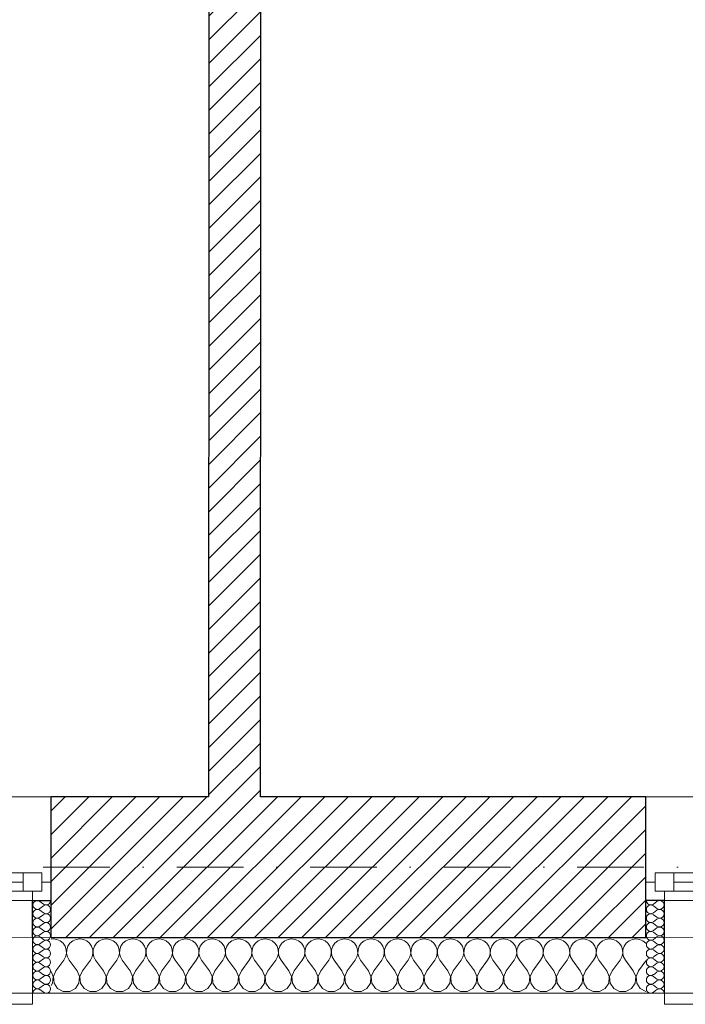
# Model space of a CAD drawing. Header units: millimetres. Extents: x 172139 to 266886, y 89525 to 138225.
# Tile 49 of 72: x 211695 to 213490, y 106825 to 109482. Entities that reach past the tile are written whole.
import ezdxf

# ---------------------------------------------------------------- set-up
doc = ezdxf.new("R2010")
doc.units = ezdxf.units.MM
doc.header["$MEASUREMENT"] = 0
doc.linetypes.add('Kropki i Kreski', pattern=[360, 180, -90, 0, -90])
doc.linetypes.add('Przerywana', pattern=[240, 120, -120])
for name, color, linetype in [('Konstrukcja - Siatki mod', 7, 'Continuous'), ('KR_INW', 7, 'Continuous'), ('NAPIS_SODON', 7, 'Continuous'), ('Okna ArchiCADa', 7, 'Continuous')]:
    doc.layers.add(name, color=color, linetype=linetype)
doc.layers.add('Konstrukcja - Siatki mod_Nr_pióra__48', color=7, linetype='Continuous', lineweight=15, true_color=0xa80f02)
doc.layers.add('KR_INW_Nr_pióra__102', color=7, linetype='Continuous', lineweight=5, true_color=0xcccccc)
for name, color, linetype, lineweight in [('KR_INW_Nr_pióra__101', 252, 'Continuous', 5), ('KR_INW_Nr_pióra__27', 7, 'Continuous', 25), ('KR_INW_Nr_pióra__47', 7, 'Continuous', 15), ('NAPIS_SODON_Nr_pióra__1', 7, 'Continuous', 13), ('Okna ArchiCADa_Nr_pióra__1', 7, 'Continuous', 13), ('Okna ArchiCADa_Nr_pióra__27', 7, 'Continuous', 25)]:
    doc.layers.add(name, color=color, linetype=linetype, lineweight=lineweight)
pattern_1 = [(45, (0, 0), (-31.819804, 31.819804), [])]

# ---------------------------------------------------------------- blocks, each defined once
blk = doc.blocks.new('Strop_1', base_point=(179225, 121523.3))
at = {"layer": 'NAPIS_SODON_Nr_pióra__1', "linetype": 'Continuous', "flags": 128}
blk.add_lwpolyline([(179225, 121523.3), (179225.9, 107003.8), (250898.3, 107008.3), (250897.4, 121527.8)], close=True, dxfattribs=at)
blk = doc.blocks.new('*X154')
at = {"layer": 'KR_INW_Nr_pióra__102', "linetype": 'Continuous'}
for p, q in [((211785.7, 107001.6), (211779.6, 107000.7)), ((211795.5, 107000.2), (211785.7, 107001.6)), ((211804.5, 106996.2), (211795.5, 107000.2)), ((211812.1, 106989.9), (211804.5, 106996.2)), ((211817.7, 106981.8), (211812.1, 106989.9)), ((211820.8, 106972.5), (211817.7, 106981.8)), ((211825.2, 106981.8), (211822.1, 106972.5)), ((211830.8, 106989.9), (211825.2, 106981.8)), ((211838.4, 106996.2), (211830.8, 106989.9)), ((211847.4, 107000.2), (211838.4, 106996.2)), ((211857.1, 107001.6), (211847.4, 107000.2)), ((211866.9, 107000.2), (211857.1, 107001.6)), ((211875.9, 106996.2), (211866.9, 107000.2)), ((211883.5, 106989.9), (211875.9, 106996.2)), ((211889.1, 106981.8), (211883.5, 106989.9)), ((211892.2, 106972.5), (211889.1, 106981.8)), ((211896.6, 106981.8), (211893.5, 106972.5)), ((211902.2, 106989.9), (211896.6, 106981.8)), ((211909.8, 106996.2), (211902.2, 106989.9)), ((211918.8, 107000.2), (211909.8, 106996.2)), ((211928.6, 107001.6), (211918.8, 107000.2)), ((211938.3, 107000.2), (211928.6, 107001.6)), ((211947.3, 106996.2), (211938.3, 107000.2)), ((211954.9, 106989.9), (211947.3, 106996.2)), ((211960.5, 106981.8), (211954.9, 106989.9)), ((211963.7, 106972.5), (211960.5, 106981.8)), ((211968.1, 106981.8), (211964.9, 106972.5)), ((211973.6, 106989.9), (211968.1, 106981.8)), ((211981.2, 106996.2), (211973.6, 106989.9)), ((211990.2, 107000.2), (211981.2, 106996.2)), ((212000, 107001.6), (211990.2, 107000.2)), ((212009.8, 107000.2), (212000, 107001.6)), ((212018.8, 106996.2), (212009.8, 107000.2)), ((212026.4, 106989.9), (212018.8, 106996.2)), ((212031.9, 106981.8), (212026.4, 106989.9)), ((212035.1, 106972.5), (212031.9, 106981.8)), ((212039.5, 106981.8), (212036.3, 106972.5)), ((212045.1, 106989.9), (212039.5, 106981.8)), ((212052.7, 106996.2), (212045.1, 106989.9)), ((212061.7, 107000.2), (212052.7, 106996.2)), ((212071.4, 107001.6), (212061.7, 107000.2)), ((212081.2, 107000.2), (212071.4, 107001.6)), ((212090.2, 106996.2), (212081.2, 107000.2)), ((212097.8, 106989.9), (212090.2, 106996.2)), ((212103.4, 106981.8), (212097.8, 106989.9)), ((212106.5, 106972.5), (212103.4, 106981.8)), ((212110.9, 106981.8), (212107.8, 106972.5)), ((212116.5, 106989.9), (212110.9, 106981.8)), ((212124.1, 106996.2), (212116.5, 106989.9)), ((212133.1, 107000.2), (212124.1, 106996.2)), ((212142.9, 107001.6), (212133.1, 107000.2)), ((212152.6, 107000.2), (212142.9, 107001.6)), ((212161.6, 106996.2), (212152.6, 107000.2)), ((212169.2, 106989.9), (212161.6, 106996.2)), ((212174.8, 106981.8), (212169.2, 106989.9)), ((212177.9, 106972.5), (212174.8, 106981.8)), ((212182.3, 106981.8), (212179.2, 106972.5)), ((212187.9, 106989.9), (212182.3, 106981.8)), ((212195.5, 106996.2), (212187.9, 106989.9)), ((212204.5, 107000.2), (212195.5, 106996.2)), ((212214.3, 107001.6), (212204.5, 107000.2)), ((212224, 107000.2), (212214.3, 107001.6)), ((212233.1, 106996.2), (212224, 107000.2)), ((212240.6, 106989.9), (212233.1, 106996.2)), ((212246.2, 106981.8), (212240.6, 106989.9)), ((212249.4, 106972.5), (212246.2, 106981.8)), ((212253.8, 106981.8), (212250.6, 106972.5)), ((212259.4, 106989.9), (212253.8, 106981.8)), ((212266.9, 106996.2), (212259.4, 106989.9)), ((212276, 107000.2), (212266.9, 106996.2)), ((212285.7, 107001.6), (212276, 107000.2)), ((212295.5, 107000.2), (212285.7, 107001.6)), ((212304.5, 106996.2), (212295.5, 107000.2)), ((212312.1, 106989.9), (212304.5, 106996.2)), ((212317.7, 106981.8), (212312.1, 106989.9)), ((212320.8, 106972.5), (212317.7, 106981.8)), ((212325.2, 106981.8), (212322.1, 106972.5)), ((212330.8, 106989.9), (212325.2, 106981.8)), ((212338.4, 106996.2), (212330.8, 106989.9)), ((212347.4, 107000.2), (212338.4, 106996.2)), ((212357.1, 107001.6), (212347.4, 107000.2)), ((212366.9, 107000.2), (212357.1, 107001.6)), ((212375.9, 106996.2), (212366.9, 107000.2)), ((212383.5, 106989.9), (212375.9, 106996.2)), ((212389.1, 106981.8), (212383.5, 106989.9)), ((212392.2, 106972.5), (212389.1, 106981.8)), ((212396.6, 106981.8), (212393.5, 106972.5)), ((212402.2, 106989.9), (212396.6, 106981.8)), ((212409.8, 106996.2), (212402.2, 106989.9)), ((212418.8, 107000.2), (212409.8, 106996.2)), ((212428.6, 107001.6), (212418.8, 107000.2)), ((212438.3, 107000.2), (212428.6, 107001.6)), ((212447.3, 106996.2), (212438.3, 107000.2)), ((212454.9, 106989.9), (212447.3, 106996.2)), ((212460.5, 106981.8), (212454.9, 106989.9)), ((212463.7, 106972.5), (212460.5, 106981.8)), ((212468.1, 106981.8), (212464.9, 106972.5)), ((212473.6, 106989.9), (212468.1, 106981.8)), ((212481.2, 106996.2), (212473.6, 106989.9)), ((212490.2, 107000.2), (212481.2, 106996.2)), ((212500, 107001.6), (212490.2, 107000.2)), ((212509.8, 107000.2), (212500, 107001.6)), ((212518.8, 106996.2), (212509.8, 107000.2)), ((212526.4, 106989.9), (212518.8, 106996.2)), ((212531.9, 106981.8), (212526.4, 106989.9)), ((212535.1, 106972.5), (212531.9, 106981.8)), ((212539.5, 106981.8), (212536.3, 106972.5)), ((212545.1, 106989.9), (212539.5, 106981.8)), ((212552.7, 106996.2), (212545.1, 106989.9)), ((212561.7, 107000.2), (212552.7, 106996.2)), ((212571.4, 107001.6), (212561.7, 107000.2)), ((212581.2, 107000.2), (212571.4, 107001.6)), ((212590.2, 106996.2), (212581.2, 107000.2)), ((212597.8, 106989.9), (212590.2, 106996.2)), ((212603.4, 106981.8), (212597.8, 106989.9)), ((212606.5, 106972.5), (212603.4, 106981.8)), ((212610.9, 106981.8), (212607.8, 106972.5)), ((212616.5, 106989.9), (212610.9, 106981.8)), ((212624.1, 106996.2), (212616.5, 106989.9)), ((212633.1, 107000.2), (212624.1, 106996.2)), ((212642.9, 107001.6), (212633.1, 107000.2)), ((212652.6, 107000.2), (212642.9, 107001.6)), ((212661.6, 106996.2), (212652.6, 107000.2)), ((212669.2, 106989.9), (212661.6, 106996.2)), ((212674.8, 106981.8), (212669.2, 106989.9)), ((212677.9, 106972.5), (212674.8, 106981.8)), ((212682.3, 106981.8), (212679.2, 106972.5)), ((212687.9, 106989.9), (212682.3, 106981.8)), ((212695.5, 106996.2), (212687.9, 106989.9)), ((212704.5, 107000.2), (212695.5, 106996.2)), ((212714.3, 107001.6), (212704.5, 107000.2)), ((212724, 107000.2), (212714.3, 107001.6)), ((212733.1, 106996.2), (212724, 107000.2)), ((212740.6, 106989.9), (212733.1, 106996.2)), ((212746.2, 106981.8), (212740.6, 106989.9)), ((212749.4, 106972.5), (212746.2, 106981.8)), ((212753.8, 106981.8), (212750.6, 106972.5)), ((212759.4, 106989.9), (212753.8, 106981.8)), ((212766.9, 106996.2), (212759.4, 106989.9)), ((212776, 107000.2), (212766.9, 106996.2)), ((212785.7, 107001.6), (212776, 107000.2)), ((212795.5, 107000.2), (212785.7, 107001.6)), ((212804.5, 106996.2), (212795.5, 107000.2)), ((212812.1, 106989.9), (212804.5, 106996.2)), ((212817.7, 106981.8), (212812.1, 106989.9)), ((212820.8, 106972.5), (212817.7, 106981.8)), ((212825.2, 106981.8), (212822.1, 106972.5)), ((212830.8, 106989.9), (212825.2, 106981.8)), ((212838.4, 106996.2), (212830.8, 106989.9)), ((212847.4, 107000.2), (212838.4, 106996.2)), ((212857.1, 107001.6), (212847.4, 107000.2)), ((212866.9, 107000.2), (212857.1, 107001.6)), ((212875.9, 106996.2), (212866.9, 107000.2)), ((212883.5, 106989.9), (212875.9, 106996.2)), ((212889.1, 106981.8), (212883.5, 106989.9)), ((212892.2, 106972.5), (212889.1, 106981.8)), ((212896.6, 106981.8), (212893.5, 106972.5)), ((212902.2, 106989.9), (212896.6, 106981.8)), ((212909.8, 106996.2), (212902.2, 106989.9)), ((212918.8, 107000.2), (212909.8, 106996.2)), ((212928.6, 107001.6), (212918.8, 107000.2)), ((212938.3, 107000.2), (212928.6, 107001.6)), ((212947.3, 106996.2), (212938.3, 107000.2)), ((212954.9, 106989.9), (212947.3, 106996.2)), ((212960.5, 106981.8), (212954.9, 106989.9)), ((212963.7, 106972.5), (212960.5, 106981.8)), ((212968.1, 106981.8), (212964.9, 106972.5)), ((212973.6, 106989.9), (212968.1, 106981.8)), ((212981.2, 106996.2), (212973.6, 106989.9)), ((212990.2, 107000.2), (212981.2, 106996.2)), ((213000, 107001.6), (212990.2, 107000.2)), ((213009.8, 107000.2), (213000, 107001.6)), ((213018.8, 106996.2), (213009.8, 107000.2)), ((213026.4, 106989.9), (213018.8, 106996.2)), ((213031.9, 106981.8), (213026.4, 106989.9)), ((213035.1, 106972.5), (213031.9, 106981.8)), ((213039.5, 106981.8), (213036.3, 106972.5)), ((213045.1, 106989.9), (213039.5, 106981.8)), ((213052.7, 106996.2), (213045.1, 106989.9)), ((213061.7, 107000.2), (213052.7, 106996.2)), ((213071.4, 107001.6), (213061.7, 107000.2)), ((213081.2, 107000.2), (213071.4, 107001.6)), ((213090.2, 106996.2), (213081.2, 107000.2)), ((213097.8, 106989.9), (213090.2, 106996.2)), ((213103.4, 106981.8), (213097.8, 106989.9)), ((213106.5, 106972.5), (213103.4, 106981.8)), ((213110.9, 106981.8), (213107.8, 106972.5)), ((213116.5, 106989.9), (213110.9, 106981.8)), ((213124.1, 106996.2), (213116.5, 106989.9)), ((213133.1, 107000.2), (213124.1, 106996.2)), ((213142.9, 107001.6), (213133.1, 107000.2)), ((213152.6, 107000.2), (213142.9, 107001.6)), ((213161.6, 106996.2), (213152.6, 107000.2)), ((213169.2, 106989.9), (213161.6, 106996.2)), ((213174.8, 106981.8), (213169.2, 106989.9)), ((213177.9, 106972.5), (213174.8, 106981.8)), ((213182.3, 106981.8), (213179.2, 106972.5)), ((213187.9, 106989.9), (213182.3, 106981.8)), ((213195.5, 106996.2), (213187.9, 106989.9)), ((213204.5, 107000.2), (213195.5, 106996.2)), ((213214.3, 107001.6), (213204.5, 107000.2)), ((213224, 107000.2), (213214.3, 107001.6)), ((213233.1, 106996.2), (213224, 107000.2)), ((213240.6, 106989.9), (213233.1, 106996.2)), ((213246.2, 106981.8), (213240.6, 106989.9)), ((213249.4, 106972.5), (213246.2, 106981.8)), ((213253.8, 106981.8), (213250.6, 106972.5)), ((213259.4, 106989.9), (213253.8, 106981.8)), ((213266.9, 106996.2), (213259.4, 106989.9)), ((213276, 107000.2), (213266.9, 106996.2)), ((213285.7, 107001.6), (213276, 107000.2)), ((213295.5, 107000.2), (213285.7, 107001.6)), ((213304.5, 106996.2), (213295.5, 107000.2)), ((213312.1, 106989.9), (213304.5, 106996.2)), ((213317.7, 106981.8), (213312.1, 106989.9)), ((213320.8, 106972.5), (213317.7, 106981.8)), ((213325.2, 106981.8), (213322.1, 106972.5)), ((213330.8, 106989.9), (213325.2, 106981.8)), ((213338.4, 106996.2), (213330.8, 106989.9)), ((213347.4, 107000.2), (213338.4, 106996.2)), ((213357.1, 107001.6), (213347.4, 107000.2)), ((213366.9, 107000.2), (213357.1, 107001.6)), ((213375.9, 106996.2), (213366.9, 107000.2)), ((213383.5, 106989.9), (213375.9, 106996.2)), ((213384, 106989.3), (213383.5, 106989.9)), ((211819.1, 106953.1), (211821.3, 106962.6)), ((211821.3, 106962.6), (211820.8, 106972.5)), ((211822.1, 106972.5), (211821.6, 106962.6)), ((211821.6, 106962.6), (211823.8, 106953.1)), ((211890.5, 106953.1), (211892.7, 106962.6)), ((211892.7, 106962.6), (211892.2, 106972.5)), ((211893.5, 106972.5), (211893, 106962.6)), ((211893, 106962.6), (211895.2, 106953.1)), ((211961.9, 106953.1), (211964.1, 106962.6)), ((211964.1, 106962.6), (211963.7, 106972.5)), ((211964.9, 106972.5), (211964.4, 106962.6)), ((211964.4, 106962.6), (211966.7, 106953.1)), ((212033.3, 106953.1), (212035.6, 106962.6)), ((212035.6, 106962.6), (212035.1, 106972.5)), ((212036.3, 106972.5), (212035.9, 106962.6)), ((212035.9, 106962.6), (212038.1, 106953.1)), ((212104.8, 106953.1), (212107, 106962.6)), ((212107, 106962.6), (212106.5, 106972.5)), ((212107.8, 106972.5), (212107.3, 106962.6)), ((212107.3, 106962.6), (212109.5, 106953.1)), ((212176.2, 106953.1), (212178.4, 106962.6)), ((212178.4, 106962.6), (212177.9, 106972.5)), ((212179.2, 106972.5), (212178.7, 106962.6)), ((212178.7, 106962.6), (212180.9, 106953.1)), ((212247.6, 106953.1), (212249.9, 106962.6)), ((212249.9, 106962.6), (212249.4, 106972.5)), ((212250.6, 106972.5), (212250.1, 106962.6)), ((212250.1, 106962.6), (212252.4, 106953.1)), ((212319.1, 106953.1), (212321.3, 106962.6)), ((212321.3, 106962.6), (212320.8, 106972.5)), ((212322.1, 106972.5), (212321.6, 106962.6)), ((212321.6, 106962.6), (212323.8, 106953.1)), ((212390.5, 106953.1), (212392.7, 106962.6)), ((212392.7, 106962.6), (212392.2, 106972.5)), ((212393.5, 106972.5), (212393, 106962.6)), ((212393, 106962.6), (212395.2, 106953.1)), ((212461.9, 106953.1), (212464.1, 106962.6)), ((212464.1, 106962.6), (212463.7, 106972.5)), ((212464.9, 106972.5), (212464.4, 106962.6)), ((212464.4, 106962.6), (212466.7, 106953.1)), ((212533.3, 106953.1), (212535.6, 106962.6)), ((212535.6, 106962.6), (212535.1, 106972.5)), ((212536.3, 106972.5), (212535.9, 106962.6)), ((212535.9, 106962.6), (212538.1, 106953.1)), ((212604.8, 106953.1), (212607, 106962.6)), ((212607, 106962.6), (212606.5, 106972.5)), ((212607.8, 106972.5), (212607.3, 106962.6)), ((212607.3, 106962.6), (212609.5, 106953.1)), ((212676.2, 106953.1), (212678.4, 106962.6)), ((212678.4, 106962.6), (212677.9, 106972.5)), ((212679.2, 106972.5), (212678.7, 106962.6)), ((212678.7, 106962.6), (212680.9, 106953.1)), ((212747.6, 106953.1), (212749.9, 106962.6)), ((212749.9, 106962.6), (212749.4, 106972.5)), ((212750.6, 106972.5), (212750.1, 106962.6)), ((212750.1, 106962.6), (212752.4, 106953.1)), ((212819.1, 106953.1), (212821.3, 106962.6)), ((212821.3, 106962.6), (212820.8, 106972.5)), ((212822.1, 106972.5), (212821.6, 106962.6)), ((212821.6, 106962.6), (212823.8, 106953.1)), ((212890.5, 106953.1), (212892.7, 106962.6)), ((212892.7, 106962.6), (212892.2, 106972.5)), ((212893.5, 106972.5), (212893, 106962.6)), ((212893, 106962.6), (212895.2, 106953.1)), ((212961.9, 106953.1), (212964.1, 106962.6)), ((212964.1, 106962.6), (212963.7, 106972.5)), ((212964.9, 106972.5), (212964.4, 106962.6)), ((212964.4, 106962.6), (212966.7, 106953.1)), ((213033.3, 106953.1), (213035.6, 106962.6)), ((213035.6, 106962.6), (213035.1, 106972.5)), ((213036.3, 106972.5), (213035.9, 106962.6)), ((213035.9, 106962.6), (213038.1, 106953.1)), ((213104.8, 106953.1), (213107, 106962.6)), ((213107, 106962.6), (213106.5, 106972.5)), ((213107.8, 106972.5), (213107.3, 106962.6)), ((213107.3, 106962.6), (213109.5, 106953.1)), ((213176.2, 106953.1), (213178.4, 106962.6)), ((213178.4, 106962.6), (213177.9, 106972.5)), ((213179.2, 106972.5), (213178.7, 106962.6)), ((213178.7, 106962.6), (213180.9, 106953.1)), ((213247.6, 106953.1), (213249.9, 106962.6)), ((213249.9, 106962.6), (213249.4, 106972.5)), ((213250.6, 106972.5), (213250.1, 106962.6)), ((213250.1, 106962.6), (213252.4, 106953.1)), ((213319.1, 106953.1), (213321.3, 106962.6)), ((213321.3, 106962.6), (213320.8, 106972.5)), ((213322.1, 106972.5), (213321.6, 106962.6)), ((213321.6, 106962.6), (213323.8, 106953.1)), ((211792.9, 106915.9), (211814.3, 106944.4)), ((211814.3, 106944.4), (211819.1, 106953.1)), ((211823.8, 106953.1), (211828.6, 106944.4)), ((211850, 106915.9), (211828.6, 106944.4)), ((211864.3, 106915.9), (211885.7, 106944.4)), ((211885.7, 106944.4), (211890.5, 106953.1)), ((211895.2, 106953.1), (211900, 106944.4)), ((211921.4, 106915.9), (211900, 106944.4)), ((211935.7, 106915.9), (211957.1, 106944.4)), ((211957.1, 106944.4), (211961.9, 106953.1)), ((211966.7, 106953.1), (211971.4, 106944.4)), ((211992.9, 106915.9), (211971.4, 106944.4)), ((212007.1, 106915.9), (212028.6, 106944.4)), ((212028.6, 106944.4), (212033.3, 106953.1)), ((212038.1, 106953.1), (212042.9, 106944.4)), ((212064.3, 106915.9), (212042.9, 106944.4)), ((212078.6, 106915.9), (212100, 106944.4)), ((212100, 106944.4), (212104.8, 106953.1)), ((212109.5, 106953.1), (212114.3, 106944.4)), ((212135.7, 106915.9), (212114.3, 106944.4)), ((212150, 106915.9), (212171.4, 106944.4)), ((212171.4, 106944.4), (212176.2, 106953.1)), ((212180.9, 106953.1), (212185.7, 106944.4)), ((212207.1, 106915.9), (212185.7, 106944.4)), ((212221.4, 106915.9), (212242.9, 106944.4)), ((212242.9, 106944.4), (212247.6, 106953.1)), ((212252.4, 106953.1), (212257.1, 106944.4)), ((212278.6, 106915.9), (212257.1, 106944.4)), ((212292.9, 106915.9), (212314.3, 106944.4)), ((212314.3, 106944.4), (212319.1, 106953.1)), ((212323.8, 106953.1), (212328.6, 106944.4)), ((212350, 106915.9), (212328.6, 106944.4)), ((212364.3, 106915.9), (212385.7, 106944.4)), ((212385.7, 106944.4), (212390.5, 106953.1)), ((212395.2, 106953.1), (212400, 106944.4)), ((212421.4, 106915.9), (212400, 106944.4)), ((212435.7, 106915.9), (212457.1, 106944.4)), ((212457.1, 106944.4), (212461.9, 106953.1)), ((212466.7, 106953.1), (212471.4, 106944.4)), ((212492.9, 106915.9), (212471.4, 106944.4)), ((212507.1, 106915.9), (212528.6, 106944.4)), ((212528.6, 106944.4), (212533.3, 106953.1)), ((212538.1, 106953.1), (212542.9, 106944.4)), ((212564.3, 106915.9), (212542.9, 106944.4)), ((212578.6, 106915.9), (212600, 106944.4)), ((212600, 106944.4), (212604.8, 106953.1)), ((212609.5, 106953.1), (212614.3, 106944.4)), ((212635.7, 106915.9), (212614.3, 106944.4)), ((212650, 106915.9), (212671.4, 106944.4)), ((212671.4, 106944.4), (212676.2, 106953.1)), ((212680.9, 106953.1), (212685.7, 106944.4)), ((212707.1, 106915.9), (212685.7, 106944.4)), ((212721.4, 106915.9), (212742.9, 106944.4)), ((212742.9, 106944.4), (212747.6, 106953.1)), ((212752.4, 106953.1), (212757.1, 106944.4)), ((212778.6, 106915.9), (212757.1, 106944.4)), ((212792.9, 106915.9), (212814.3, 106944.4)), ((212814.3, 106944.4), (212819.1, 106953.1)), ((212823.8, 106953.1), (212828.6, 106944.4)), ((212850, 106915.9), (212828.6, 106944.4)), ((212864.3, 106915.9), (212885.7, 106944.4)), ((212885.7, 106944.4), (212890.5, 106953.1)), ((212895.2, 106953.1), (212900, 106944.4)), ((212921.4, 106915.9), (212900, 106944.4)), ((212935.7, 106915.9), (212957.1, 106944.4)), ((212957.1, 106944.4), (212961.9, 106953.1)), ((212966.7, 106953.1), (212971.4, 106944.4)), ((212992.9, 106915.9), (212971.4, 106944.4)), ((213007.1, 106915.9), (213028.6, 106944.4)), ((213028.6, 106944.4), (213033.3, 106953.1)), ((213038.1, 106953.1), (213042.9, 106944.4)), ((213064.3, 106915.9), (213042.9, 106944.4)), ((213078.6, 106915.9), (213100, 106944.4)), ((213100, 106944.4), (213104.8, 106953.1)), ((213109.5, 106953.1), (213114.3, 106944.4)), ((213135.7, 106915.9), (213114.3, 106944.4)), ((213150, 106915.9), (213171.4, 106944.4)), ((213171.4, 106944.4), (213176.2, 106953.1)), ((213180.9, 106953.1), (213185.7, 106944.4)), ((213207.1, 106915.9), (213185.7, 106944.4)), ((213221.4, 106915.9), (213242.9, 106944.4)), ((213242.9, 106944.4), (213247.6, 106953.1)), ((213252.4, 106953.1), (213257.1, 106944.4)), ((213278.6, 106915.9), (213257.1, 106944.4)), ((213292.9, 106915.9), (213314.3, 106944.4)), ((213314.3, 106944.4), (213319.1, 106953.1)), ((213323.8, 106953.1), (213328.6, 106944.4)), ((213350, 106915.9), (213328.6, 106944.4)), ((213364.3, 106915.9), (213384, 106942.1)), ((211785.3, 106899.8), (211779.6, 106913.5)), ((211792.9, 106915.9), (211786.1, 106899.8)), ((211856.7, 106899.8), (211850, 106915.9)), ((211864.3, 106915.9), (211857.6, 106899.8)), ((211928.2, 106899.8), (211921.4, 106915.9)), ((211935.7, 106915.9), (211929, 106899.8)), ((211999.6, 106899.8), (211992.9, 106915.9)), ((212007.1, 106915.9), (212000.4, 106899.8)), ((212071, 106899.8), (212064.3, 106915.9)), ((212078.6, 106915.9), (212071.8, 106899.8)), ((212142.4, 106899.8), (212135.7, 106915.9)), ((212150, 106915.9), (212143.3, 106899.8)), ((212213.9, 106899.8), (212207.1, 106915.9)), ((212221.4, 106915.9), (212214.7, 106899.8)), ((212285.3, 106899.8), (212278.6, 106915.9)), ((212292.9, 106915.9), (212286.1, 106899.8)), ((212356.7, 106899.8), (212350, 106915.9)), ((212364.3, 106915.9), (212357.6, 106899.8)), ((212428.2, 106899.8), (212421.4, 106915.9)), ((212435.7, 106915.9), (212429, 106899.8)), ((212499.6, 106899.8), (212492.9, 106915.9)), ((212507.1, 106915.9), (212500.4, 106899.8)), ((212571, 106899.8), (212564.3, 106915.9)), ((212578.6, 106915.9), (212571.8, 106899.8)), ((212642.4, 106899.8), (212635.7, 106915.9)), ((212650, 106915.9), (212643.3, 106899.8)), ((212713.9, 106899.8), (212707.1, 106915.9)), ((212721.4, 106915.9), (212714.7, 106899.8)), ((212785.3, 106899.8), (212778.6, 106915.9)), ((212792.9, 106915.9), (212786.1, 106899.8)), ((212856.7, 106899.8), (212850, 106915.9)), ((212864.3, 106915.9), (212857.6, 106899.8)), ((212928.2, 106899.8), (212921.4, 106915.9)), ((212935.7, 106915.9), (212929, 106899.8)), ((212999.6, 106899.8), (212992.9, 106915.9)), ((213007.1, 106915.9), (213000.4, 106899.8)), ((213071, 106899.8), (213064.3, 106915.9)), ((213078.6, 106915.9), (213071.8, 106899.8)), ((213142.4, 106899.8), (213135.7, 106915.9)), ((213150, 106915.9), (213143.3, 106899.8)), ((213213.9, 106899.8), (213207.1, 106915.9)), ((213221.4, 106915.9), (213214.7, 106899.8)), ((213285.3, 106899.8), (213278.6, 106915.9)), ((213292.9, 106915.9), (213286.1, 106899.8)), ((213356.7, 106899.8), (213350, 106915.9)), ((213364.3, 106915.9), (213357.6, 106899.8)), ((211779.6, 106876.3), (211783.7, 106882.5)), ((211783.7, 106882.5), (211785.3, 106899.8)), ((211786.1, 106899.8), (211787.8, 106882.5)), ((211787.8, 106882.5), (211797.4, 106868)), ((211845.5, 106868), (211855.1, 106882.5)), ((211855.1, 106882.5), (211856.7, 106899.8)), ((211857.6, 106899.8), (211859.2, 106882.5)), ((211859.2, 106882.5), (211868.8, 106868)), ((211916.9, 106868), (211926.5, 106882.5)), ((211926.5, 106882.5), (211928.2, 106899.8)), ((211929, 106899.8), (211930.6, 106882.5)), ((211930.6, 106882.5), (211940.3, 106868)), ((211988.3, 106868), (211997.9, 106882.5)), ((211997.9, 106882.5), (211999.6, 106899.8)), ((212000.4, 106899.8), (212002.1, 106882.5)), ((212002.1, 106882.5), (212011.7, 106868)), ((212059.7, 106868), (212069.4, 106882.5)), ((212069.4, 106882.5), (212071, 106899.8)), ((212071.8, 106899.8), (212073.5, 106882.5)), ((212073.5, 106882.5), (212083.1, 106868)), ((212131.2, 106868), (212140.8, 106882.5)), ((212140.8, 106882.5), (212142.4, 106899.8)), ((212143.3, 106899.8), (212144.9, 106882.5)), ((212144.9, 106882.5), (212154.5, 106868)), ((212202.6, 106868), (212212.2, 106882.5)), ((212212.2, 106882.5), (212213.9, 106899.8)), ((212214.7, 106899.8), (212216.3, 106882.5)), ((212216.3, 106882.5), (212226, 106868)), ((212274, 106868), (212283.7, 106882.5)), ((212283.7, 106882.5), (212285.3, 106899.8)), ((212286.1, 106899.8), (212287.8, 106882.5)), ((212287.8, 106882.5), (212297.4, 106868)), ((212345.5, 106868), (212355.1, 106882.5)), ((212355.1, 106882.5), (212356.7, 106899.8)), ((212357.6, 106899.8), (212359.2, 106882.5)), ((212359.2, 106882.5), (212368.8, 106868)), ((212416.9, 106868), (212426.5, 106882.5)), ((212426.5, 106882.5), (212428.2, 106899.8)), ((212429, 106899.8), (212430.6, 106882.5)), ((212430.6, 106882.5), (212440.3, 106868)), ((212488.3, 106868), (212497.9, 106882.5)), ((212497.9, 106882.5), (212499.6, 106899.8)), ((212500.4, 106899.8), (212502.1, 106882.5)), ((212502.1, 106882.5), (212511.7, 106868)), ((212559.7, 106868), (212569.4, 106882.5)), ((212569.4, 106882.5), (212571, 106899.8)), ((212571.8, 106899.8), (212573.5, 106882.5)), ((212573.5, 106882.5), (212583.1, 106868)), ((212631.2, 106868), (212640.8, 106882.5)), ((212640.8, 106882.5), (212642.4, 106899.8)), ((212643.3, 106899.8), (212644.9, 106882.5)), ((212644.9, 106882.5), (212654.5, 106868)), ((212702.6, 106868), (212712.2, 106882.5)), ((212712.2, 106882.5), (212713.9, 106899.8)), ((212714.7, 106899.8), (212716.3, 106882.5)), ((212716.3, 106882.5), (212726, 106868)), ((212774, 106868), (212783.7, 106882.5)), ((212783.7, 106882.5), (212785.3, 106899.8)), ((212786.1, 106899.8), (212787.8, 106882.5)), ((212787.8, 106882.5), (212797.4, 106868)), ((212845.5, 106868), (212855.1, 106882.5)), ((212855.1, 106882.5), (212856.7, 106899.8)), ((212857.6, 106899.8), (212859.2, 106882.5)), ((212859.2, 106882.5), (212868.8, 106868)), ((212916.9, 106868), (212926.5, 106882.5)), ((212926.5, 106882.5), (212928.2, 106899.8)), ((212929, 106899.8), (212930.6, 106882.5)), ((212930.6, 106882.5), (212940.3, 106868)), ((212988.3, 106868), (212997.9, 106882.5)), ((212997.9, 106882.5), (212999.6, 106899.8)), ((213000.4, 106899.8), (213002.1, 106882.5)), ((213002.1, 106882.5), (213011.7, 106868)), ((213059.7, 106868), (213069.4, 106882.5)), ((213069.4, 106882.5), (213071, 106899.8)), ((213071.8, 106899.8), (213073.5, 106882.5)), ((213073.5, 106882.5), (213083.1, 106868)), ((213131.2, 106868), (213140.8, 106882.5)), ((213140.8, 106882.5), (213142.4, 106899.8)), ((213143.3, 106899.8), (213144.9, 106882.5)), ((213144.9, 106882.5), (213154.5, 106868)), ((213202.6, 106868), (213212.2, 106882.5)), ((213212.2, 106882.5), (213213.9, 106899.8)), ((213214.7, 106899.8), (213216.3, 106882.5)), ((213216.3, 106882.5), (213226, 106868)), ((213274, 106868), (213283.7, 106882.5)), ((213283.7, 106882.5), (213285.3, 106899.8)), ((213286.1, 106899.8), (213287.8, 106882.5)), ((213287.8, 106882.5), (213297.4, 106868)), ((213345.5, 106868), (213355.1, 106882.5)), ((213355.1, 106882.5), (213356.7, 106899.8)), ((213357.6, 106899.8), (213359.2, 106882.5)), ((213359.2, 106882.5), (213368.8, 106868)), ((211797.4, 106868), (211812.7, 106859.8)), ((211812.7, 106859.8), (211830.1, 106859.8)), ((211830.1, 106859.8), (211845.5, 106868)), ((211868.8, 106868), (211884.2, 106859.8)), ((211884.2, 106859.8), (211901.6, 106859.8)), ((211901.6, 106859.8), (211916.9, 106868)), ((211940.3, 106868), (211955.6, 106859.8)), ((211955.6, 106859.8), (211973, 106859.8)), ((211973, 106859.8), (211988.3, 106868)), ((212011.7, 106868), (212027, 106859.8)), ((212027, 106859.8), (212044.4, 106859.8)), ((212044.4, 106859.8), (212059.7, 106868)), ((212083.1, 106868), (212098.4, 106859.8)), ((212098.4, 106859.8), (212115.8, 106859.8)), ((212115.8, 106859.8), (212131.2, 106868)), ((212154.5, 106868), (212169.9, 106859.8)), ((212169.9, 106859.8), (212187.3, 106859.8)), ((212187.3, 106859.8), (212202.6, 106868)), ((212226, 106868), (212241.3, 106859.8)), ((212241.3, 106859.8), (212258.7, 106859.8)), ((212258.7, 106859.8), (212274, 106868)), ((212297.4, 106868), (212312.7, 106859.8)), ((212312.7, 106859.8), (212330.1, 106859.8)), ((212330.1, 106859.8), (212345.5, 106868)), ((212368.8, 106868), (212384.2, 106859.8)), ((212384.2, 106859.8), (212401.6, 106859.8)), ((212401.6, 106859.8), (212416.9, 106868)), ((212440.3, 106868), (212455.6, 106859.8)), ((212455.6, 106859.8), (212473, 106859.8)), ((212473, 106859.8), (212488.3, 106868)), ((212511.7, 106868), (212527, 106859.8)), ((212527, 106859.8), (212544.4, 106859.8)), ((212544.4, 106859.8), (212559.7, 106868)), ((212583.1, 106868), (212598.4, 106859.8)), ((212598.4, 106859.8), (212615.8, 106859.8)), ((212615.8, 106859.8), (212631.2, 106868)), ((212654.5, 106868), (212669.9, 106859.8)), ((212669.9, 106859.8), (212687.3, 106859.8)), ((212687.3, 106859.8), (212702.6, 106868)), ((212726, 106868), (212741.3, 106859.8)), ((212741.3, 106859.8), (212758.7, 106859.8)), ((212758.7, 106859.8), (212774, 106868)), ((212797.4, 106868), (212812.7, 106859.8)), ((212812.7, 106859.8), (212830.1, 106859.8)), ((212830.1, 106859.8), (212845.5, 106868)), ((212868.8, 106868), (212884.2, 106859.8)), ((212884.2, 106859.8), (212901.6, 106859.8)), ((212901.6, 106859.8), (212916.9, 106868)), ((212940.3, 106868), (212955.6, 106859.8)), ((212955.6, 106859.8), (212973, 106859.8)), ((212973, 106859.8), (212988.3, 106868)), ((213011.7, 106868), (213027, 106859.8)), ((213027, 106859.8), (213044.4, 106859.8)), ((213044.4, 106859.8), (213059.7, 106868)), ((213083.1, 106868), (213098.4, 106859.8)), ((213098.4, 106859.8), (213115.8, 106859.8)), ((213115.8, 106859.8), (213131.2, 106868)), ((213154.5, 106868), (213169.9, 106859.8)), ((213169.9, 106859.8), (213187.3, 106859.8)), ((213187.3, 106859.8), (213202.6, 106868)), ((213226, 106868), (213241.3, 106859.8)), ((213241.3, 106859.8), (213258.7, 106859.8)), ((213258.7, 106859.8), (213274, 106868)), ((213297.4, 106868), (213312.7, 106859.8)), ((213312.7, 106859.8), (213330.1, 106859.8)), ((213330.1, 106859.8), (213345.5, 106868)), ((213368.8, 106868), (213384, 106859.9))]:
    blk.add_line(p, q, dxfattribs=at)
blk = doc.blocks.new('*X192')
at = {"layer": 'KR_INW_Nr_pióra__102', "linetype": 'Continuous'}
for p, q in [((211759.3, 107095.6), (211749.8, 107102.8)), ((211759.3, 107090.9), (211749.8, 107083.7)), ((211759.3, 107071.8), (211749.8, 107079)), ((211759.3, 107067), (211749.8, 107059.9)), ((211759.3, 107048), (211749.8, 107055.1)), ((211759.3, 107043.2), (211749.8, 107036.1)), ((211759.3, 107024.2), (211749.8, 107031.3)), ((211759.3, 107019.4), (211749.8, 107012.3)), ((211759.3, 107000.4), (211749.8, 107007.5)), ((211759.3, 106995.6), (211749.8, 106988.5)), ((211759.3, 106976.6), (211749.8, 106983.7)), ((211759.3, 106971.8), (211749.8, 106964.7)), ((211759.3, 106952.8), (211749.8, 106959.9)), ((211759.3, 106948), (211749.8, 106940.9)), ((211759.3, 106929), (211749.8, 106936.1)), ((211759.3, 106924.2), (211749.8, 106917)), ((211759.3, 106905.1), (211749.8, 106912.3)), ((211759.3, 106900.4), (211749.8, 106893.2)), ((211759.3, 106881.3), (211749.8, 106888.5)), ((211759.3, 106876.6), (211749.8, 106869.4)), ((211759.3, 106857.5), (211749.8, 106864.7))]:
    blk.add_line(p, q, dxfattribs=at)
for centre, start, end in [((211742.7, 107093.2), 53.1301, 180), ((211742.7, 107093.2), 180, 306.8699), ((211766.5, 107105.1), 233.1301, 0), ((211766.5, 107081.3), 233.1301, 126.8699), ((211742.7, 107069.4), 53.1301, 180), ((211742.7, 107069.4), 180, 306.8699), ((211766.5, 107057.5), 233.1301, 126.8699), ((211742.7, 107045.6), 53.1301, 180), ((211742.7, 107045.6), 180, 306.8699), ((211766.5, 107033.7), 233.1301, 126.8699), ((211742.7, 107021.8), 53.1301, 180), ((211742.7, 107021.8), 180, 306.8699), ((211742.7, 106998), 53.1301, 180), ((211766.5, 107009.9), 233.1301, 126.8699), ((211742.7, 106998), 180, 306.8699), ((211742.7, 106974.2), 53.1301, 180), ((211766.5, 106986.1), 233.1301, 126.8699), ((211742.7, 106974.2), 180, 306.8699), ((211742.7, 106950.4), 53.1301, 180), ((211766.5, 106962.3), 233.1301, 126.8699), ((211742.7, 106950.4), 180, 306.8699), ((211742.7, 106926.6), 53.1301, 180), ((211766.5, 106938.5), 233.1301, 126.8699), ((211742.7, 106926.6), 180, 306.8699), ((211742.7, 106902.8), 53.1301, 180), ((211742.7, 106902.8), 180, 306.8699), ((211766.5, 106914.7), 233.1301, 126.8699), ((211766.5, 106890.9), 233.1301, 126.8699), ((211742.7, 106879), 53.1301, 180), ((211742.7, 106879), 180, 306.8699), ((211766.5, 106867), 233.1301, 126.8699), ((211742.7, 106855.1), 53.1301, 180)]:
    blk.add_arc(centre, 11.9, start, end, dxfattribs=at)
blk = doc.blocks.new('*X193')
at = {"layer": 'KR_INW_Nr_pióra__102', "linetype": 'Continuous'}
for p, q in [((213404.2, 107095.6), (213413.7, 107102.8)), ((213404.2, 107090.9), (213413.7, 107083.7)), ((213404.2, 107071.8), (213413.7, 107079)), ((213404.2, 107067), (213413.7, 107059.9)), ((213404.2, 107048), (213413.7, 107055.1)), ((213404.2, 107043.2), (213413.7, 107036.1)), ((213404.2, 107024.2), (213413.7, 107031.3)), ((213404.2, 107019.4), (213413.7, 107012.3)), ((213404.2, 107000.4), (213413.7, 107007.5)), ((213404.2, 106995.6), (213413.7, 106988.5)), ((213404.2, 106976.6), (213413.7, 106983.7)), ((213404.2, 106971.8), (213413.7, 106964.7)), ((213404.2, 106952.8), (213413.7, 106959.9)), ((213404.2, 106948), (213413.7, 106940.9)), ((213404.2, 106929), (213413.7, 106936.1)), ((213404.2, 106924.2), (213413.7, 106917)), ((213404.2, 106905.1), (213413.7, 106912.3)), ((213404.2, 106900.4), (213413.7, 106893.2)), ((213404.2, 106881.3), (213413.7, 106888.5)), ((213404.2, 106876.6), (213413.7, 106869.4)), ((213404.2, 106857.5), (213413.7, 106864.7))]:
    blk.add_line(p, q, dxfattribs=at)
for centre, start, end in [((213397.1, 107105.1), 180, 306.8699), ((213397.1, 107081.3), 53.1301, 306.8699), ((213420.9, 107093.2), 0, 126.8699), ((213420.9, 107093.2), 233.1301, 0), ((213397.1, 107057.5), 53.1301, 306.8699), ((213420.9, 107069.4), 0, 126.8699), ((213420.9, 107069.4), 233.1301, 0), ((213397.1, 107033.7), 53.1301, 306.8699), ((213420.9, 107045.6), 0, 126.8699), ((213420.9, 107045.6), 233.1301, 0), ((213397.1, 107009.9), 53.1301, 306.8699), ((213420.9, 107021.8), 0, 126.8699), ((213420.9, 107021.8), 233.1301, 0), ((213420.9, 106998), 0, 126.8699), ((213397.1, 106986.1), 53.1301, 306.8699), ((213420.9, 106998), 233.1301, 0), ((213420.9, 106974.2), 0, 126.8699), ((213397.1, 106962.3), 53.1301, 306.8699), ((213420.9, 106974.2), 233.1301, 0), ((213420.9, 106950.4), 0, 126.8699), ((213397.1, 106938.5), 53.1301, 306.8699), ((213420.9, 106950.4), 233.1301, 0), ((213420.9, 106926.6), 0, 126.8699), ((213397.1, 106914.7), 53.1301, 306.8699), ((213397.1, 106890.9), 53.1301, 306.8699), ((213420.9, 106926.6), 233.1301, 0), ((213420.9, 106902.8), 0, 126.8699), ((213420.9, 106902.8), 233.1301, 0), ((213397.1, 106867), 53.1301, 306.8699), ((213420.9, 106879), 0, 126.8699), ((213420.9, 106879), 233.1301, 0), ((213420.9, 106855.1), 0, 126.8699)]:
    blk.add_arc(centre, 11.9, start, end, dxfattribs=at)
blk = doc.blocks.new('Okno dwuskrzydłowe 19_5')
at = {"layer": 'Okna ArchiCADa_Nr_pióra__1', "linetype": 'Continuous'}
for p, q in [((-566.8, 230), (566.8, 230)), ((-566.8, 0), (-541.8, 0)), ((-541.8, 25), (-491.8, 25)), ((-541.8, -25), (-541.8, 25)), ((-541.8, 0), (-541.8, -25)), ((-491.8, 25), (-50, 25)), ((-491.8, 25), (-491.8, -25)), ((-491.8, 25), (-50, 25)), ((-491.8, 0), (-50, 0)), ((-50, -25), (-50, 25)), ((-50, 25), (0, 25)), ((0, 25), (0, -25)), ((0, 25), (50, 25)), ((0, -25), (0, 25)), ((50, 25), (491.8, 25)), ((50, 25), (50, -25)), ((50, 25), (491.8, 25)), ((50, 0), (491.8, 0)), ((491.8, -25), (491.8, 25)), ((491.8, 25), (541.8, 25)), ((541.8, 25), (541.8, -25)), ((541.8, -25), (541.8, 0)), ((541.8, 0), (566.8, 0)), ((-541.8, -25), (-516.8, -25)), ((-491.8, -25), (-541.8, -25)), ((-516.8, -25), (-516.8, -50)), ((-50, -25), (-491.8, -25)), ((0, -25), (-50, -25)), ((50, -25), (0, -25)), ((491.8, -25), (50, -25)), ((541.8, -25), (491.8, -25)), ((516.8, -50), (516.8, -25)), ((516.8, -25), (541.8, -25)), ((-516.8, -50), (-566.8, -50)), ((0, -50), (-516.8, -50)), ((516.8, -50), (0, -50)), ((566.8, -50), (516.8, -50)), ((-516.8, -300), (-516.8, -330)), ((516.8, -330), (516.8, -300)), ((-516.8, -330), (516.8, -330))]:
    blk.add_line(p, q, dxfattribs=at)
at = {"layer": 'Okna ArchiCADa_Nr_pióra__1', "linetype": 'Przerywana'}
blk.add_line((-516.8, -300), (516.8, -300), dxfattribs=at)
at = {"layer": 'Okna ArchiCADa_Nr_pióra__27', "linetype": 'Continuous'}
for p, q in [((-566.8, -50), (-566.8, 0)), ((566.8, -50), (566.8, 0)), ((-516.8, -50), (-566.8, -50)), ((516.8, -50), (566.8, -50))]:
    blk.add_line(p, q, dxfattribs=at)
blk = doc.blocks.new('Ściana_3', base_point=(179075.1, 106855.1))
at = {"layer": 'KR_INW_Nr_pióra__101', "linetype": 'Continuous'}
h = blk.add_hatch(dxfattribs=at)
h.set_pattern_fill('Cegła_licówka', color=256, style=0, pattern_type=2)
h.set_pattern_definition(pattern_1)
h.paths.add_polyline_path([(211779.6, 107105.1), (211779.6, 107005.1), (213384, 107005.1), (213384, 107105.1), (213384, 107155.1), (213384, 107385.1), (211779.6, 107385.1), (211779.6, 107155.1)])
at = {"layer": 'KR_INW_Nr_pióra__27', "linetype": 'Continuous'}
for p, q in [((211779.6, 107155.1), (211779.6, 107385.1)), ((213384, 107155.1), (213384, 107385.1)), ((211779.6, 107105.1), (211779.6, 107155.1)), ((213384, 107105.1), (213384, 107155.1)), ((211729.6, 107005.1), (211729.6, 107105.1)), ((211729.6, 107105.1), (211779.6, 107105.1)), ((211779.6, 107005.1), (211779.6, 107105.1)), ((213384, 107005.1), (213384, 107105.1)), ((213434, 107105.1), (213384, 107105.1)), ((213434, 107005.1), (213434, 107105.1)), ((211779.6, 107005.1), (213384, 107005.1))]:
    blk.add_line(p, q, dxfattribs=at)
at = {"layer": 'KR_INW_Nr_pióra__27', "linetype": 'Continuous', "flags": 128}
for points in [[(212204.4, 107385.1), (211779.6, 107385.1)], [(213384, 107385.1), (212344.4, 107385.1)]]:
    blk.add_lwpolyline(points, dxfattribs=at)
at = {"layer": 'KR_INW_Nr_pióra__47', "linetype": 'Continuous'}
for p, q in [((211779.6, 107105.1), (211729.6, 107105.1)), ((211729.6, 107105.1), (211729.6, 106855.1)), ((213384, 107105.1), (213434, 107105.1)), ((213434, 107105.1), (213434, 106855.1)), ((211729.6, 106855.1), (211729.6, 107005.1)), ((213434, 106855.1), (213434, 107005.1)), ((211779.6, 106855.1), (211729.6, 106855.1)), ((213384, 106855.1), (213434, 106855.1))]:
    blk.add_line(p, q, dxfattribs=at)
at = {"layer": 'KR_INW_Nr_pióra__47', "linetype": 'Continuous', "flags": 128}
blk.add_lwpolyline([(211779.6, 106855.1), (213384, 106855.1)], dxfattribs=at)
at = {"layer": 'KR_INW'}
for name in ['*X192', '*X193', '*X154']:
    blk.add_blockref(name, (0, 0), dxfattribs=at)
at = {"layer": 'Okna ArchiCADa', "color": 21, "linetype": 'Continuous', "lineweight": 13, "true_color": 0xff9955, "zscale": 1000}
for p in [(211212.8, 107155.1), (213950.7, 107155.1)]:
    blk.add_blockref('Okno dwuskrzydłowe 19_5', p, dxfattribs=at)
blk = doc.blocks.new('Ściana_66', base_point=(212344.1, 106855.1))
at = {"layer": 'KR_INW_Nr_pióra__101', "linetype": 'Continuous'}
h = blk.add_hatch(dxfattribs=at)
h.set_pattern_fill('Cegła_licówka', color=256, style=0, pattern_type=2)
h.set_pattern_definition(pattern_1)
h.paths.add_polyline_path([(212344.4, 107385.1), (212346.4, 111055.3), (212206.4, 111055.3), (212204.4, 107385.1)])
at = {"layer": 'KR_INW_Nr_pióra__27', "linetype": 'Continuous', "flags": 128}
for points in [[(212206.4, 111055.3), (212204.4, 107385.1)], [(212344.4, 107385.1), (212346.4, 111055.3)]]:
    blk.add_lwpolyline(points, dxfattribs=at)
blk = doc.blocks.new('Standardowy znacznik siatki_10')
at = {"layer": 'Konstrukcja - Siatki mod_Nr_pióra__48', "linetype": 'Kropki i Kreski'}
blk.add_line((1000, 0), (72912, 0), dxfattribs=at)

msp = doc.modelspace()

# ---------------------------------------------------------------- block references
at = {"layer": 'Konstrukcja - Siatki mod', "color": 8, "linetype": 'Continuous', "lineweight": 13, "zscale": 1000}
msp.add_blockref('Standardowy znacznik siatki_10', (177989.3, 107195.1), dxfattribs=at)
at = {"layer": 'KR_INW'}
for name, p in [('Ściana_66', (212344.1, 106855.1)), ('Ściana_3', (179075.1, 106855.1))]:
    msp.add_blockref(name, p, dxfattribs=at)
at = {"layer": 'NAPIS_SODON', "linetype": 'Continuous'}
msp.add_blockref('Strop_1', (179225, 121523.3), dxfattribs=at)

doc.saveas('drawing.dxf')
